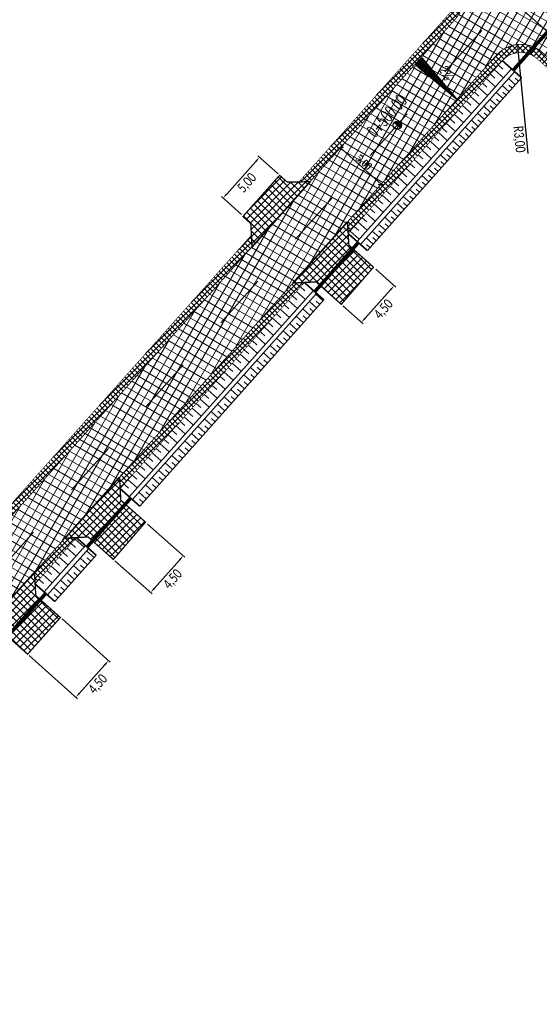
# Model space of a CAD drawing. Header units: metres. Extents: x 7443078 to 7443619, y 5636807 to 5637202.
# Tile 11 of 21: x 7443498 to 7443546, y 5636832 to 5636922. Entities that reach past the tile are written whole.
import ezdxf

# ---------------------------------------------------------------- set-up
doc = ezdxf.new("R2010")
doc.units = ezdxf.units.M
for name, pattern in [('CENTER2', [1.125, 0.75, -0.125, 0.125, -0.125]), ('DASHED2', [0.375, 0.25, -0.125]), ('Os drogi', [25.4, 12.7, -6.35, 0, -6.35])]:
    doc.linetypes.add(name, pattern=pattern)
doc.layers.get('Defpoints').update_dxf_attribs({"true_color": 0x999999})
for name, color, linetype in [('_kan_deszcz', 32, 'Continuous'), ('H_zjazdy', 21, 'Continuous'), ('K_kraweżnika_najazdowy', 7, 'Continuous'), ('K_krawędź pobocza', 7, 'Continuous'), ('K_opis osi', 7, 'Continuous'), ('K_pobocze', 32, 'Continuous'), ('K_Przepust', 162, 'Continuous'), ('K_rama zjazdu', 7, 'Continuous'), ('K_rów', 7, 'Continuous'), ('K_Skarpa', 7, 'Continuous'), ('K_spadki poprzeczne', 175, 'Continuous'), ('K_wymiar', 7, 'Continuous')]:
    doc.layers.add(name, color=color, linetype=linetype)
doc.layers.add('H_jezdnia', color=7, linetype='Continuous', true_color=0xd4d4d4)
doc.layers.add('K_usuń', color=1, linetype='Continuous', lineweight=70)
doc.styles.add('MAT', font='simplex.shx', dxfattribs={"width": 0.6})
doc.styles.add('romans1', font='timesbd.ttf', dxfattribs={"width": 0.85})
doc.styles.add('sytuacja 500 opisy', font='calibri.ttf', dxfattribs={"width": 0.75, "height": 0.9})
doc.dimstyles.new('magda 100', dxfattribs={"dimtxt": 0.25, "dimasz": 0.12, "dimexe": 0.1, "dimexo": 0, "dimgap": 0.1, "dimtad": 1, "dimzin": 0, "dimdsep": 46, "dimtxsty": 'romans1', "dimblk": 'OBLIQUE', "dimcen": 0.09, "dimadec": 0, "dimazin": 0, "dimtfac": 1, "dimtmove": 0, "dimatfit": 1, "dimfxl": 0.4, "dimfxlon": 1, "dimtolj": 1, "dimtzin": 0, "dimarcsym": 0})
doc.dimstyles.new('wymiarowanie sytuacja 500', dxfattribs={"dimtxt": 0.9, "dimasz": 0.5, "dimexe": 0.2, "dimexo": 0.2, "dimgap": 0.2, "dimtad": 4, "dimlfac": -1, "dimzin": 1, "dimtxsty": 'sytuacja 500 opisy', "dimcen": 0.5, "dimadec": 4, "dimazin": 1, "dimtfac": 1, "dimtmove": 1, "dimatfit": 3, "dimfxl": 0.2, "dimlwd": -1, "dimlwe": -1, "dimarcsym": 0})
pattern_1 = [(45.09999999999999, (0.4816021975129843, -0.4365310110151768), (-0.2473876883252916, 0.2465256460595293), []), (135.1, (0.4816021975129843, -0.4365310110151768), (-0.2465256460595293, -0.2473876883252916), [])]
pattern_2 = [(45.23201079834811, (0.4816021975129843, -0.4365310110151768), (-0.3381204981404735, 0.3353931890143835), []), (135.2320107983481, (0.4816021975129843, -0.4365310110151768), (-0.3353931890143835, -0.3381204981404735), [])]

# ---------------------------------------------------------------- blocks, each defined once
blk = doc.blocks.new('_Oblique')
at = {"color": 0, "linetype": 'ByBlock', "lineweight": -2}
blk.add_line((-0.5, -0.5), (0.5, 0.5), dxfattribs=at)
blk = doc.blocks.new('*D877')
at = {"layer": 'Defpoints', "color": 0, "lineweight": 9, "transparency": 16777216}
for p in [(7443527.201487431, 5636910.170843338), (7443531.101318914, 5636907.031349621), (7443530.931390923, 5636906.841005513)]:
    blk.add_point(p, dxfattribs=at)
at = {"layer": 'K_wymiar', "color": 0, "lineweight": -2, "transparency": 16777216}
for p, q in [((7443527.201487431, 5636910.170843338), (7443527.438012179, 5636910.435785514)), ((7443527.371415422, 5636910.361187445), (7443531.101318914, 5636907.031349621)), ((7443530.931390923, 5636906.841005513), (7443531.167915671, 5636907.10594769))]:
    blk.add_line(p, q, dxfattribs=at)
at = {"layer": 'K_wymiar', "color": 0, "lineweight": -2, "transparency": 16777216, "xscale": 0.4, "yscale": 0.4, "zscale": 0.4}
for p, rotation in [((7443527.371415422, 5636910.361187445), 138.2434027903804), ((7443531.101318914, 5636907.031349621), 318.2434027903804)]:
    blk.add_blockref('_Oblique', p, dxfattribs=dict(at, rotation=rotation))
at = {"layer": 'K_wymiar', "color": 0, "lineweight": 13, "transparency": 16777216, "insert": (7443529.54076824, 5636909.037242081), "char_height": 0.7, "attachment_point": 5, "rotation": 318.2434027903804, "style": 'romans1'}
blk.add_mtext('\\A1;5.00', dxfattribs=at)
blk = doc.blocks.new('kilometraz')
at = {"linetype": 'ByBlock', "lineweight": -2}
blk.add_hatch(color=0, dxfattribs=at).paths.add_polyline_path([(0, -0.5, 0.4142135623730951), (0.5, 0, 0.4142135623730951), (0, 0.5)])
at = {"color": 0, "linetype": 'ByBlock', "lineweight": -2}
blk.add_line((0, 0.5), (0, -0.5), dxfattribs=at)
blk.add_circle((0, 0), 0.5, dxfattribs=at)
blk = doc.blocks.new('*D933')
at = {"layer": 'Defpoints', "color": 0, "lineweight": 13, "transparency": 16777216}
for p in [(7443543.579899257, 5636919.816652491), (7443543.871273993, 5636916.830835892)]:
    blk.add_point(p, dxfattribs=at)
at = {"layer": 'K_wymiar', "color": 0, "transparency": 16777216}
blk.add_line((7443544.552139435, 5636909.853774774), (7443543.628461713, 5636919.31901639), dxfattribs=at)
at = {"layer": 'K_wymiar', "color": 0, "lineweight": 13, "transparency": 16777216}
blk.add_solid([(7443543.711401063, 5636919.327110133), (7443543.545522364, 5636919.310922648), (7443543.579899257, 5636919.816652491)], dxfattribs=at)
at = {"layer": 'K_wymiar', "color": 0, "lineweight": 13, "transparency": 16777216, "insert": (7443543.668082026, 5636911.140706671), "char_height": 0.9, "attachment_point": 5, "rotation": 275.57363398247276, "style": 'sytuacja 500 opisy'}
blk.add_mtext('R3,00', dxfattribs=at)
blk = doc.blocks.new('*D965')
at = {"layer": 'Defpoints', "color": 0, "lineweight": 13, "transparency": 16777216}
for p in [(7443501.765960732, 5636867.383599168), (7443498.76784038, 5636864.031633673), (7443506.174078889, 5636863.440817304)]:
    blk.add_point(p, dxfattribs=at)
at = {"layer": 'K_wymiar', "color": 0, "transparency": 16777216}
for p, q in [((7443501.915031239, 5636867.250265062), (7443506.323149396, 5636863.307483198)), ((7443498.916910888, 5636863.898299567), (7443503.325029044, 5636859.955517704)), ((7443503.509293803, 5636860.461528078), (7443505.840743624, 5636863.068141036))]:
    blk.add_line(p, q, dxfattribs=at)
at = {"layer": 'K_wymiar', "color": 0, "lineweight": 13, "transparency": 16777216}
for points in [[(7443505.778630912, 5636863.123696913), (7443505.902856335, 5636863.012585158), (7443506.174078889, 5636863.440817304)], [(7443503.447181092, 5636860.517083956), (7443503.571406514, 5636860.405972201), (7443503.175958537, 5636860.08885181)]]:
    blk.add_solid(points, dxfattribs=at)
at = {"layer": 'K_wymiar', "color": 0, "lineweight": 13, "transparency": 16777216, "insert": (7443505.237673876, 5636861.261575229), "char_height": 0.9, "attachment_point": 5, "rotation": 48.189388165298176, "style": 'sytuacja 500 opisy'}
blk.add_mtext('4,50', dxfattribs=at)
blk = doc.blocks.new('*D966')
at = {"layer": 'Defpoints', "color": 0, "lineweight": 13, "transparency": 16777216}
for p in [(7443509.597038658, 5636876.072519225), (7443506.611084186, 5636872.7028396), (7443513.008296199, 5636873.049721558)]:
    blk.add_point(p, dxfattribs=at)
at = {"layer": 'K_wymiar', "color": 0, "transparency": 16777216}
for p, q in [((7443509.74672584, 5636875.9398778), (7443513.157983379, 5636872.917080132)), ((7443506.760771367, 5636872.570198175), (7443510.172028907, 5636869.547400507)), ((7443510.353945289, 5636870.054259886), (7443512.676692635, 5636872.675503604))]:
    blk.add_line(p, q, dxfattribs=at)
at = {"layer": 'K_wymiar', "color": 0, "lineweight": 13, "transparency": 16777216}
for points in [[(7443512.614322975, 5636872.730770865), (7443512.739062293, 5636872.620236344), (7443513.008296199, 5636873.049721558)], [(7443510.29157563, 5636870.109527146), (7443510.416314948, 5636869.998992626), (7443510.022341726, 5636869.680041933)]]:
    blk.add_solid(points, dxfattribs=at)
at = {"layer": 'K_wymiar', "color": 0, "lineweight": 13, "transparency": 16777216, "insert": (7443512.080301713, 5636870.864236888), "char_height": 0.9, "attachment_point": 5, "rotation": 48.455072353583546, "style": 'sytuacja 500 opisy'}
blk.add_mtext('4,50', dxfattribs=at)
blk = doc.blocks.new('*D967')
at = {"layer": 'Defpoints', "color": 0, "lineweight": 13, "transparency": 16777216}
for p in [(7443521.817125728, 5636907.845233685), (7443516.642876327, 5636905.763469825), (7443518.485535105, 5636904.116895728)]:
    blk.add_point(p, dxfattribs=at)
at = {"layer": 'K_wymiar', "color": 0, "transparency": 16777216}
for p, q in [((7443519.641307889, 5636909.118973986), (7443516.97603539, 5636906.13630362)), ((7443521.66799221, 5636907.978497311), (7443519.825333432, 5636909.625071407)), ((7443518.336401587, 5636904.250159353), (7443516.49374281, 5636905.89673345))]:
    blk.add_line(p, q, dxfattribs=at)
at = {"layer": 'K_wymiar', "color": 0, "lineweight": 13, "transparency": 16777216}
for points in [[(7443519.579168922, 5636909.174500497), (7443519.703446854, 5636909.063447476), (7443519.97446695, 5636909.491807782)], [(7443516.913896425, 5636906.191830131), (7443517.038174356, 5636906.080777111), (7443516.642876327, 5636905.763469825)]]:
    blk.add_solid(points, dxfattribs=at)
at = {"layer": 'K_wymiar', "color": 0, "lineweight": 13, "transparency": 16777216, "insert": (7443518.87156463, 5636907.124645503), "char_height": 0.9, "attachment_point": 5, "rotation": 48.216472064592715, "style": 'sytuacja 500 opisy'}
blk.add_mtext('5,00', dxfattribs=at)
blk = doc.blocks.new('*D968')
at = {"layer": 'Defpoints', "color": 0, "lineweight": 13, "transparency": 16777216}
for p in [(7443530.45140659, 5636899.396089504), (7443532.296374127, 5636897.747280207), (7443527.45280098, 5636896.040740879)]:
    blk.add_point(p, dxfattribs=at)
at = {"layer": 'K_wymiar', "color": 0, "transparency": 16777216}
for p, q in [((7443530.600533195, 5636899.262818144), (7443532.445500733, 5636897.614008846)), ((7443529.630946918, 5636894.764748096), (7443531.963195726, 5636897.374463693)), ((7443527.601927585, 5636895.907469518), (7443529.446895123, 5636894.258660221))]:
    blk.add_line(p, q, dxfattribs=at)
at = {"layer": 'K_wymiar', "color": 0, "lineweight": 13, "transparency": 16777216}
for points in [[(7443531.901059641, 5636897.429993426), (7443532.025331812, 5636897.31893396), (7443532.296374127, 5636897.747280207)], [(7443529.568810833, 5636894.820277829), (7443529.693083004, 5636894.709218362), (7443529.297768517, 5636894.391931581)]]:
    blk.add_solid(points, dxfattribs=at)
at = {"layer": 'K_wymiar', "color": 0, "lineweight": 13, "transparency": 16777216, "insert": (7443531.359938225, 5636895.566583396), "char_height": 0.9, "attachment_point": 5, "rotation": 48.21350007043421, "style": 'sytuacja 500 opisy'}
blk.add_mtext('4,50', dxfattribs=at)

msp = doc.modelspace()

# ---------------------------------------------------------------- hatches: boundary and pattern name
at = {"layer": 'H_jezdnia', "linetype": 'Continuous', "lineweight": 9, "true_color": 0xababab}
h = msp.add_hatch(dxfattribs=at)
h.set_pattern_fill('ANSI37', color=253, scale=0.22, angle=15)
h.set_pattern_definition([(59.99999999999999, (0.4816021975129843, -0.4365310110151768), (-0.6049187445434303, 0.34925), []), (150, (0.4816021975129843, -0.4365310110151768), (-0.34925, -0.6049187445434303), [])])
edge = h.paths.add_edge_path()
edge.add_arc((7443543.871273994, 5636916.830835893), 2.999999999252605, 48.527845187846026, 138.2434027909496, ccw=False)
edge.add_line((7443545.858041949, 5636919.07866887), (7443547.028505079, 5636918.044144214))
edge.add_line((7443547.028505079, 5636918.044144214), (7443549.402630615, 5636920.616916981))
edge.add_line((7443549.402630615, 5636920.616916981), (7443548.211275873, 5636921.669906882))
edge.add_arc((7443550.198043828, 5636923.91773986), 3.000000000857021, 138.2434028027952, 228.5278451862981, ccw=False)
edge.add_line((7443547.960101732, 5636925.915642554), (7443565.375997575, 5636945.423983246))
edge.add_arc((7443567.613939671, 5636943.426080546), 3.000000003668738, 48.8596834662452, 138.2434027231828, ccw=False)
edge.add_line((7443569.587655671, 5636945.685382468), (7443573.05315006, 5636942.657942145))
edge.add_line((7443573.05315006, 5636942.657942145), (7443575.377696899, 5636945.275268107))
edge.add_line((7443575.377696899, 5636945.275268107), (7443571.967281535, 5636948.254005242))
edge.add_arc((7443573.94099754, 5636950.513307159), 3.000000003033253, 138.2434028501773, 228.8596833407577, ccw=False)
edge.add_line((7443571.70305544, 5636952.511209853), (7443579.25248983, 5636960.967676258))
edge.add_arc((7443390.892363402, 5637129.124486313), 252.4999999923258, 318.2434028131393, 318.6858412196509)
edge.add_line((7443580.545369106, 5636962.427193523), (7443576.269263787, 5636965.13773441))
edge.add_arc((7443390.892364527, 5637129.124485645), 247.4999987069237, 318.24340276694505, 318.50361934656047, ccw=False)
edge.add_line((7443575.52258637, 5636964.29751412), (7443544.185604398, 5636929.195528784))
edge.add_arc((7443541.947662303, 5636931.193431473), 2.999999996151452, 228.5863361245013, 318.24340285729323, ccw=False)
edge.add_line((7443539.963190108, 5636928.94357146), (7443537.1056406, 5636931.464051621))
edge.add_line((7443537.1056406, 5636931.464051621), (7443534.76796171, 5636928.859026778))
edge.add_line((7443534.76796171, 5636928.859026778), (7443537.605329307, 5636926.356347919))
edge.add_arc((7443535.620857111, 5636924.1064879), 2.99999999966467, -41.7565972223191, 48.5863361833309, ccw=False)
edge.add_line((7443537.858799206, 5636922.108585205), (7443511.17557303, 5636892.219484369))
edge.add_line((7443511.17557303, 5636892.219484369), (7443514.809083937, 5636888.781672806))
edge.add_line((7443514.809083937, 5636888.781672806), (7443541.6333319, 5636918.828738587))
h.paths.add_polyline_path([(7443473.544857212, 5636850.06760018), (7443477.421821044, 5636846.902491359), (7443514.809083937, 5636888.781672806), (7443511.17557303, 5636892.219484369)])
at = {"layer": 'H_zjazdy', "linetype": 'Continuous', "lineweight": 9, "true_color": 0xff6666}
h = msp.add_hatch(dxfattribs=at)
h.set_pattern_fill('ANSI37', color=11, scale=0.15, angle=0.2320107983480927)
h.set_pattern_definition(pattern_2)
h.paths.add_polyline_path([(7443524.601467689, 5636907.258442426), (7443522.508579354, 5636907.229270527), (7443521.817125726, 5636907.845233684), (7443518.4583386, 5636904.075754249), (7443519.176482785, 5636903.434030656), (7443519.294744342, 5636901.314139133)])
h = msp.add_hatch(dxfattribs=at)
h.set_pattern_fill('ANSI37', color=11, scale=0.15, angle=0.2320107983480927)
h.set_pattern_definition(pattern_2)
h.paths.add_polyline_path([(7443528.512728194, 5636901.128615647), (7443528.151893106, 5636901.451080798), (7443528.020345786, 5636903.580210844), (7443523.025688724, 5636897.985467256), (7443525.153316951, 5636898.095705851), (7443525.527264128, 5636897.761522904)])
h = msp.add_hatch(dxfattribs=at)
h.set_pattern_fill('ANSI37', color=11, scale=0.15, angle=0.2320107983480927)
h.set_pattern_definition(pattern_2)
h.paths.add_polyline_path([(7443528.512728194, 5636901.128615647), (7443525.527264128, 5636897.761522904), (7443527.451946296, 5636896.041504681), (7443530.401007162, 5636899.441094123)])
h = msp.add_hatch(dxfattribs=at)
h.set_pattern_fill('ANSI37', color=11, scale=0.15, angle=0.2320107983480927)
h.set_pattern_definition(pattern_2)
h.paths.add_polyline_path([(7443507.70077234, 5636877.752305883), (7443507.294979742, 5636878.11242921), (7443507.17201957, 5636880.22704806), (7443502.177249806, 5636874.632178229), (7443504.298112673, 5636874.755501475), (7443504.703900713, 5636874.395382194)])
h = msp.add_hatch(dxfattribs=at)
h.set_pattern_fill('ANSI37', color=11, scale=0.15, angle=0.2320107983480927)
h.set_pattern_definition(pattern_2)
h.paths.add_polyline_path([(7443507.70077234, 5636877.752305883), (7443504.703900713, 5636874.395382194), (7443506.611084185, 5636872.702839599), (7443509.552574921, 5636876.111919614)])
h = msp.add_hatch(dxfattribs=at)
h.set_pattern_fill('ANSI37', color=11, scale=0.15, angle=0.2320107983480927)
h.set_pattern_definition(pattern_2)
h.paths.add_polyline_path([(7443499.926975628, 5636869.028454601), (7443499.514618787, 5636869.397281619), (7443499.394599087, 5636871.515204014), (7443494.399842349, 5636865.920348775), (7443496.517764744, 5636866.040368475), (7443496.930468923, 5636865.671930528)])
h = msp.add_hatch(dxfattribs=at)
h.set_pattern_fill('ANSI37', color=11, scale=0.15, angle=0.2320107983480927)
h.set_pattern_definition(pattern_2)
h.paths.add_polyline_path([(7443501.764563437, 5636867.384848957), (7443499.926975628, 5636869.028454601), (7443496.930468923, 5636865.671930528), (7443498.767840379, 5636864.031633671)])
at = {"layer": 'K_spadki poprzeczne', "lineweight": 5}
h = msp.add_hatch(dxfattribs=at)
h.set_pattern_fill('ANSI37', color=256, scale=0.03749999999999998, angle=446.3358416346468)
h.set_pattern_definition([(131.3358416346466, (8998273.450565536, 1203738.949109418), (-0.08939821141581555, -0.07863738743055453), []), (221.3358416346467, (8998273.450565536, 1203738.949109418), (0.07863738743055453, -0.08939821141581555), [])])
h.paths.add_polyline_path([(7443538.095261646, 5636914.71635743), (7443534.261703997, 5636917.927030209), (7443534.823186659, 5636918.589851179)])
at = {"layer": 'K_usuń', "linetype": 'ByBlock', "lineweight": 13}
h = msp.add_hatch(dxfattribs=at)
h.set_pattern_fill('ANSI37', color=34, scale=0.11, angle=0.1)
h.set_pattern_definition(pattern_1)
edge = h.paths.add_edge_path()
edge.add_line((7443556.00088413, 5636933.79630934), (7443554.942255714, 5636933.736672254))
edge.add_line((7443554.942255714, 5636933.736672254), (7443547.960101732, 5636925.915642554))
edge.add_arc((7443550.198043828, 5636923.91773986), 2.999999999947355, 138.2434028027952, 228.5278451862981)
edge.add_line((7443548.211275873, 5636921.669906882), (7443549.402630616, 5636920.61691698))
edge.add_line((7443549.402630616, 5636920.61691698), (7443549.863598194, 5636921.22131303))
edge.add_line((7443549.863598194, 5636921.22131303), (7443548.707967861, 5636922.231865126))
edge.add_arc((7443550.198043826, 5636923.917739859), 2.249999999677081, 138.243402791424, 228.5278451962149, ccw=False)
edge.add_line((7443548.519587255, 5636925.416166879), (7443556.00088413, 5636933.79630934))
edge = h.paths.add_edge_path()
edge.add_line((7443541.6333319, 5636918.828738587), (7443539.165401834, 5636916.064297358))
edge.add_line((7443539.165401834, 5636916.064297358), (7443539.793682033, 5636915.641881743))
edge.add_line((7443539.793682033, 5636915.641881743), (7443542.192817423, 5636918.329262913))
edge.add_arc((7443543.871273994, 5636916.830835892), 2.24999999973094, 48.52784517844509, 138.2434027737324, ccw=False)
edge.add_line((7443545.361349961, 5636918.516710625), (7443546.574426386, 5636917.444521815))
edge.add_line((7443546.574426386, 5636917.444521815), (7443547.028505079, 5636918.044144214))
edge.add_line((7443547.028505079, 5636918.044144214), (7443545.858041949, 5636919.07866887))
edge.add_arc((7443543.871273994, 5636916.830835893), 2.999999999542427, 48.52784518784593, 138.2434027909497)
edge = h.paths.add_edge_path()
edge.add_line((7443537.605329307, 5636926.356347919), (7443534.76796171, 5636928.859026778))
edge.add_line((7443534.76796171, 5636928.859026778), (7443534.271843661, 5636928.296561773))
edge.add_line((7443534.271843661, 5636928.296561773), (7443537.109211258, 5636925.793882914))
edge.add_arc((7443535.620857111, 5636924.106487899), 2.250000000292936, -41.75659720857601, 48.58633620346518, ccw=False)
edge.add_line((7443537.299313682, 5636922.608060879), (7443534.348586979, 5636919.302817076))
edge.add_line((7443534.348586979, 5636919.302817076), (7443534.976867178, 5636918.88040146))
edge.add_line((7443534.976867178, 5636918.88040146), (7443537.858799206, 5636922.108585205))
edge.add_arc((7443535.620857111, 5636924.1064879), 2.999999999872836, 318.2434027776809, 408.5863361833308)
h.paths.add_polyline_path([(7443539.793682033, 5636915.641881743), (7443539.165401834, 5636916.064297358), (7443528.020345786, 5636903.580210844), (7443528.085422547, 5636902.526925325)])
h.paths.add_polyline_path([(7443519.294744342, 5636901.314139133), (7443519.235613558, 5636902.374085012), (7443510.630546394, 5636892.735156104), (7443511.17557303, 5636892.219484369)])
h.paths.add_polyline_path([(7443524.079836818, 5636898.040085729), (7443523.025688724, 5636897.985467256), (7443514.809083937, 5636888.781672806), (7443515.354110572, 5636888.266001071)])
h.paths.add_polyline_path([(7443515.354110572, 5636888.266001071), (7443514.809083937, 5636888.781672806), (7443507.17201957, 5636880.22704806), (7443507.233499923, 5636879.169734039)])
h.paths.add_polyline_path([(7443523.583411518, 5636907.244252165), (7443524.601467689, 5636907.258442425), (7443534.976867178, 5636918.88040146), (7443534.348586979, 5636919.302817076)])
h = msp.add_hatch(dxfattribs=at)
h.set_pattern_fill('ANSI37', color=34, scale=0.11, angle=0.1)
h.set_pattern_definition(pattern_1)
h.paths.add_polyline_path([(7443503.237685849, 5636874.69384012), (7443502.177249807, 5636874.632178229), (7443499.394599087, 5636871.515204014), (7443499.454608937, 5636870.456242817)], flags=17)
h.paths.add_polyline_path([(7443472.963312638, 5636850.542366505), (7443473.544857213, 5636850.06760018), (7443479.614650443, 5636856.866652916), (7443479.551116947, 5636857.921667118)])
h.paths.add_polyline_path([(7443494.636728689, 5636874.819750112), (7443495.699238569, 5636874.883735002), (7443511.17557303, 5636892.219484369), (7443510.630546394, 5636892.735156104)])
h.paths.add_polyline_path([(7443490.704406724, 5636869.288795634), (7443490.640873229, 5636870.343809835), (7443483.546972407, 5636862.397607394), (7443484.609482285, 5636862.461592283)])

# ---------------------------------------------------------------- linework, layer by layer
at = {"layer": '_kan_deszcz', "color": 7, "linetype": 'Os drogi', "lineweight": 9, "ltscale": 0.4, "flags": 128}
msp.add_lwpolyline([(7443612.1023176, 5637008.06121809), (7443592.59525582, 5636981.422275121, -0.02418699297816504), (7443577.387538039, 5636962.632595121), (7443464.637599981, 5636836.336237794, -0.4118223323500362), (7443446.361801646, 5636835.225649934), (7443333.471732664, 5636934.361613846, -0.3740638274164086), (7443331.363055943, 5636949.970935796), (7443370.561157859, 5637009.588886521, 0.03377031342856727), (7443393.784174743, 5637050.70886534), (7443416.899300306, 5637098.980219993, 0.06554346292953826), (7443420.141300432, 5637108.906286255), (7443420.177128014, 5637109.097954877, -0.1259941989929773), (7443425.408854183, 5637120.343039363), (7443435.002584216, 5637132.0592004)], format="xyb", dxfattribs=at)
msp.add_lwpolyline([(7443542.913581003, 5636924.016740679), (7443565.392187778, 5636904.148816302)], dxfattribs=at)
at = {"layer": 'K_kraweżnika_najazdowy', "color": 0, "linetype": 'DASHED2', "ltscale": 4, "const_width": 0.15}
for points in [[(7443519.296032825, 5636901.291042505), (7443524.601467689, 5636907.258442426)], [(7443523.025688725, 5636897.985467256), (7443528.020345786, 5636903.580210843)], [(7443502.177249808, 5636874.632178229), (7443507.17201957, 5636880.227048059)], [(7443494.399842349, 5636865.920348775), (7443499.394599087, 5636871.515204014)]]:
    msp.add_lwpolyline(points, dxfattribs=at)
at = {"layer": 'K_krawędź pobocza', "color": 76, "linetype": 'CENTER2', "ltscale": 3, "const_width": 0.08, "flags": 128}
for points in [[(7443534.76796171, 5636928.859026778), (7443537.605329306, 5636926.356347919, -0.4159677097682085), (7443537.858799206, 5636922.108585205), (7443524.289423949, 5636906.908907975)], [(7443547.028505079, 5636918.044144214), (7443545.85804195, 5636919.078668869, 0.4127602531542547), (7443541.6333319, 5636918.828738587), (7443528.020345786, 5636903.580210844)]]:
    msp.add_lwpolyline(points, format="xyb", dxfattribs=at)
for points in [[(7443519.294744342, 5636901.314139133), (7443495.699238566, 5636874.883735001)], [(7443523.025688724, 5636897.985467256), (7443507.17201957, 5636880.22704806)], [(7443502.177249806, 5636874.632178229), (7443499.394599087, 5636871.515204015)]]:
    msp.add_lwpolyline(points, dxfattribs=at)
at = {"layer": 'K_pobocze', "linetype": 'ByBlock', "ltscale": 4, "const_width": 0.05}
for points in [[(7443534.271843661, 5636928.296561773), (7443537.109211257, 5636925.793882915, -0.415967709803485), (7443537.299313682, 5636922.608060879), (7443523.583411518, 5636907.244252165)], [(7443546.574426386, 5636917.444521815), (7443545.361349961, 5636918.516710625, 0.4127602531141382), (7443542.192817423, 5636918.329262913), (7443528.085422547, 5636902.526925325)]]:
    msp.add_lwpolyline(points, format="xyb", dxfattribs=at)
for points in [[(7443519.235613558, 5636902.374085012), (7443494.636728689, 5636874.819750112)], [(7443524.079836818, 5636898.040085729), (7443507.233499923, 5636879.169734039)], [(7443503.237685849, 5636874.69384012), (7443499.454608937, 5636870.456242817)]]:
    msp.add_lwpolyline(points, dxfattribs=at)
at = {"layer": 'K_Przepust', "linetype": 'DASHED2', "lineweight": 5, "ltscale": 3, "const_width": 0.33, "flags": 128}
for points in [[(7443543.171798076, 5636917.455286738), (7443549.498567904, 5636924.542190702)], [(7443525.025616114, 5636897.195749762), (7443529.01348742, 5636901.693386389)], [(7443504.201887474, 5636873.833055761), (7443508.197709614, 5636878.308946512)], [(7443496.430993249, 5636865.112445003), (7443500.426798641, 5636869.588329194)]]:
    msp.add_lwpolyline(points, dxfattribs=at)
at = {"layer": 'K_Przepust', "const_width": 0.15, "flags": 128}
for points in [[(7443543.945872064, 5636916.764239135), (7443542.19281743, 5636918.329262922)], [(7443529.838477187, 5636900.961901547), (7443528.086119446, 5636902.515645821)], [(7443525.870190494, 5636896.441763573), (7443524.079836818, 5636898.040085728)], [(7443509.023853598, 5636877.571411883), (7443507.233499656, 5636879.169738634)], [(7443505.028039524, 5636873.095517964), (7443503.23768124, 5636874.693839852)], [(7443501.244962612, 5636868.857920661), (7443499.454608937, 5636870.456242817)]]:
    msp.add_lwpolyline(points, dxfattribs=at)
at = {"layer": 'K_rama zjazdu', "const_width": 0.12, "flags": 128}
for points in [[(7443524.601467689, 5636907.258442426), (7443522.508579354, 5636907.229270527), (7443521.817125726, 5636907.845233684), (7443518.4583386, 5636904.075754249), (7443519.176482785, 5636903.434030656), (7443519.296032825, 5636901.291042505)], [(7443523.025688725, 5636897.985467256), (7443525.153316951, 5636898.095705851), (7443527.451946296, 5636896.041504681), (7443530.401007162, 5636899.441094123), (7443528.151893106, 5636901.451080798), (7443528.020345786, 5636903.580210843)], [(7443507.17201957, 5636880.227048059), (7443507.294979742, 5636878.11242921), (7443509.552574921, 5636876.111919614), (7443506.611084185, 5636872.702839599), (7443504.298112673, 5636874.755501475), (7443502.177249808, 5636874.632178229)], [(7443499.394599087, 5636871.515204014), (7443499.514618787, 5636869.397281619), (7443501.764563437, 5636867.384848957), (7443498.767840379, 5636864.031633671), (7443496.517764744, 5636866.040368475), (7443494.39984235, 5636865.920348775)]]:
    msp.add_lwpolyline(points, dxfattribs=at)
at = {"layer": 'K_rów', "lineweight": 9}
for points in [[(7443543.013396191, 5636917.596698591), (7443528.906001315, 5636901.794361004)], [(7443543.31178847, 5636917.330311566), (7443529.204393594, 5636901.527973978)], [(7443543.945872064, 5636916.764239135), (7443529.838477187, 5636900.961901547)], [(7443524.900415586, 5636897.307521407), (7443508.054078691, 5636878.437169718)], [(7443525.198807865, 5636897.041134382), (7443508.35247097, 5636878.170782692)], [(7443525.870190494, 5636896.441763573), (7443509.023853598, 5636877.571411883)], [(7443504.058264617, 5636873.961275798), (7443500.275187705, 5636869.723678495)], [(7443504.356656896, 5636873.694888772), (7443500.573579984, 5636869.457291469)], [(7443505.028039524, 5636873.095517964), (7443501.244962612, 5636868.857920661)]]:
    msp.add_lwpolyline(points, dxfattribs=at)
at = {"layer": 'K_Skarpa', "lineweight": 9}
for p, q in [((7443541.826535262, 5636917.918973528), (7443542.236824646, 5636917.552691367)), ((7443542.192817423, 5636918.329262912), (7443543.013396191, 5636917.596698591)), ((7443541.093970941, 5636917.09839476), (7443541.504260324, 5636916.7321126)), ((7443541.460253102, 5636917.508684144), (7443542.28083187, 5636916.776119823)), ((7443543.945872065, 5636916.764239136), (7443543.311788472, 5636917.330311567)), ((7443540.361406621, 5636916.277815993), (7443540.771696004, 5636915.911533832)), ((7443540.727688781, 5636916.688105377), (7443541.54826755, 5636915.955541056)), ((7443542.813727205, 5636915.49607195), (7443542.179643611, 5636916.062144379)), ((7443543.379799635, 5636916.130155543), (7443542.745716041, 5636916.696227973)), ((7443543.09676342, 5636915.813113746), (7443542.779721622, 5636916.096149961)), ((7443543.662835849, 5636916.447197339), (7443543.345794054, 5636916.730233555)), ((7443539.262560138, 5636915.046947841), (7443540.083138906, 5636914.314383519)), ((7443539.628842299, 5636915.457237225), (7443540.039131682, 5636915.090955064)), ((7443539.995124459, 5636915.867526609), (7443540.815703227, 5636915.134962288)), ((7443542.247654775, 5636914.861988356), (7443541.613571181, 5636915.428060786)), ((7443542.53069099, 5636915.179030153), (7443542.213649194, 5636915.462066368)), ((7443538.529995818, 5636914.226369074), (7443539.350574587, 5636913.493804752)), ((7443538.896277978, 5636914.636658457), (7443539.306567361, 5636914.270376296)), ((7443541.115509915, 5636913.593821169), (7443540.481426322, 5636914.159893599)), ((7443541.681582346, 5636914.227904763), (7443541.047498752, 5636914.793977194)), ((7443541.39854613, 5636913.910862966), (7443541.081504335, 5636914.193899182)), ((7443541.96461856, 5636914.54494656), (7443541.647576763, 5636914.827982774)), ((7443537.797431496, 5636913.405790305), (7443538.618010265, 5636912.673225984)), ((7443538.163713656, 5636913.816079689), (7443538.57400304, 5636913.449797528)), ((7443540.549437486, 5636912.959737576), (7443539.915353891, 5636913.525810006)), ((7443540.8324737, 5636913.276779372), (7443540.515431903, 5636913.559815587)), ((7443537.064867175, 5636912.585211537), (7443537.885445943, 5636911.852647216)), ((7443537.431149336, 5636912.99550092), (7443537.841438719, 5636912.62921876)), ((7443539.983365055, 5636912.325653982), (7443539.349281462, 5636912.891726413)), ((7443540.26640127, 5636912.642695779), (7443539.949359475, 5636912.925731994)), ((7443536.332302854, 5636911.76463277), (7443537.152881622, 5636911.032068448)), ((7443536.698585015, 5636912.174922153), (7443537.108874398, 5636911.808639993)), ((7443538.851220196, 5636911.057486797), (7443538.217136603, 5636911.623559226)), ((7443539.417292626, 5636911.69157039), (7443538.783209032, 5636912.25764282)), ((7443539.134256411, 5636911.374528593), (7443538.817214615, 5636911.657564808)), ((7443539.70032884, 5636912.008612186), (7443539.383287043, 5636912.2916484)), ((7443535.599738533, 5636910.944054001), (7443536.420317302, 5636910.21148968)), ((7443535.966020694, 5636911.354343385), (7443536.376310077, 5636910.988061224)), ((7443538.285147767, 5636910.423403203), (7443537.651064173, 5636910.989475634)), ((7443538.568183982, 5636910.740445), (7443538.251142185, 5636911.023481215)), ((7443534.500892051, 5636909.71318585), (7443534.911181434, 5636909.346903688)), ((7443534.867174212, 5636910.123475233), (7443535.687752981, 5636909.390910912)), ((7443535.233456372, 5636910.533764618), (7443535.643745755, 5636910.167482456)), ((7443537.153002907, 5636909.155236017), (7443536.518919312, 5636909.721308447)), ((7443537.719075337, 5636909.78931961), (7443537.084991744, 5636910.355392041)), ((7443537.436039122, 5636909.472277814), (7443537.118997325, 5636909.755314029)), ((7443538.002111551, 5636910.106361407), (7443537.685069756, 5636910.389397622)), ((7443533.76832773, 5636908.892607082), (7443534.178617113, 5636908.52632492)), ((7443534.134609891, 5636909.302896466), (7443534.955188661, 5636908.570332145)), ((7443536.586930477, 5636908.521152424), (7443535.952846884, 5636909.087224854)), ((7443536.869966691, 5636908.838194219), (7443536.552924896, 5636909.121230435)), ((7443533.035763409, 5636908.072028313), (7443533.446052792, 5636907.705746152)), ((7443533.402045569, 5636908.482317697), (7443534.222624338, 5636907.749753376)), ((7443536.020858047, 5636907.887068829), (7443535.386774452, 5636908.453141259)), ((7443535.737821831, 5636907.570027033), (7443535.420780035, 5636907.853063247)), ((7443536.303894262, 5636908.204110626), (7443535.986852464, 5636908.487146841)), ((7443532.303199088, 5636907.251449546), (7443532.713488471, 5636906.885167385)), ((7443532.669481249, 5636907.661738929), (7443533.490060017, 5636906.929174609)), ((7443534.888713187, 5636906.618901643), (7443534.254629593, 5636907.184974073)), ((7443535.454785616, 5636907.252985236), (7443534.820702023, 5636907.819057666)), ((7443535.171749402, 5636906.93594344), (7443534.854707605, 5636907.218979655)), ((7443531.570634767, 5636906.430870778), (7443531.98092415, 5636906.064588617)), ((7443531.936916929, 5636906.841160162), (7443532.757495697, 5636906.10859584)), ((7443534.322640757, 5636905.98481805), (7443533.688557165, 5636906.55089048)), ((7443534.605676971, 5636906.301859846), (7443534.288635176, 5636906.584896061)), ((7443530.471788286, 5636905.200002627), (7443531.292367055, 5636904.467438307)), ((7443530.838070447, 5636905.610292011), (7443531.248359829, 5636905.24400985)), ((7443531.204352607, 5636906.020581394), (7443532.024931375, 5636905.288017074)), ((7443533.190495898, 5636904.716650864), (7443532.556412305, 5636905.282723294)), ((7443533.756568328, 5636905.350734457), (7443533.122484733, 5636905.916806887)), ((7443533.473532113, 5636905.033692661), (7443533.156490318, 5636905.316728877)), ((7443534.039604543, 5636905.667776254), (7443533.722562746, 5636905.950812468)), ((7443529.739223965, 5636904.37942386), (7443530.559802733, 5636903.646859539)), ((7443530.105506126, 5636904.789713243), (7443530.515795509, 5636904.423431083)), ((7443532.624423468, 5636904.082567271), (7443531.990339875, 5636904.648639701)), ((7443532.907459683, 5636904.399609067), (7443532.590417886, 5636904.682645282)), ((7443529.006659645, 5636903.558845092), (7443529.827238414, 5636902.826280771)), ((7443529.372941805, 5636903.969134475), (7443529.783231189, 5636903.602852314)), ((7443531.492278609, 5636902.814400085), (7443530.858195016, 5636903.380472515)), ((7443532.058351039, 5636903.448483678), (7443531.424267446, 5636904.014556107)), ((7443531.775314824, 5636903.131441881), (7443531.458273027, 5636903.414478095)), ((7443532.341387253, 5636903.765525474), (7443532.024345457, 5636904.048561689)), ((7443528.274095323, 5636902.738266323), (7443529.094674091, 5636902.005702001)), ((7443528.640377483, 5636903.148555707), (7443529.050666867, 5636902.782273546)), ((7443530.926206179, 5636902.180316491), (7443530.292122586, 5636902.746388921)), ((7443531.209242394, 5636902.497358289), (7443530.892200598, 5636902.780394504)), ((7443530.360133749, 5636901.546232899), (7443529.726050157, 5636902.112305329)), ((7443530.643169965, 5636901.863274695), (7443530.326128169, 5636902.146310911)), ((7443530.077097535, 5636901.229191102), (7443529.760055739, 5636901.512227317)), ((7443523.349914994, 5636897.222466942), (7443524.170493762, 5636896.48990262)), ((7443523.716197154, 5636897.632756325), (7443524.126486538, 5636897.266474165)), ((7443522.617350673, 5636896.401888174), (7443523.437929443, 5636895.669323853)), ((7443522.983632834, 5636896.812177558), (7443523.393922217, 5636896.445895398)), ((7443525.206865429, 5636895.698742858), (7443524.535482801, 5636896.298113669)), ((7443525.806236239, 5636896.370125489), (7443525.134853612, 5636896.9694963)), ((7443525.506550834, 5636896.034434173), (7443525.170859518, 5636896.33411958)), ((7443521.884786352, 5636895.581309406), (7443522.70536512, 5636894.848745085)), ((7443522.251068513, 5636895.991598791), (7443522.661357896, 5636895.62531663)), ((7443524.607494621, 5636895.027360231), (7443523.936111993, 5636895.62673104)), ((7443524.907180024, 5636895.363051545), (7443524.57148871, 5636895.662736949)), ((7443520.78593987, 5636894.350441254), (7443521.196229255, 5636893.984159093)), ((7443521.152222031, 5636894.760730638), (7443521.972800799, 5636894.028166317)), ((7443521.518504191, 5636895.171020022), (7443521.928793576, 5636894.804737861)), ((7443524.008123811, 5636894.355977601), (7443523.336741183, 5636894.955348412)), ((7443524.307809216, 5636894.691668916), (7443523.972117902, 5636894.99135432)), ((7443520.05337555, 5636893.529862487), (7443520.463664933, 5636893.163580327)), ((7443520.419657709, 5636893.940151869), (7443521.240236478, 5636893.207587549)), ((7443522.809382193, 5636893.013212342), (7443522.137999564, 5636893.612583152)), ((7443523.408753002, 5636893.684594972), (7443522.737370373, 5636894.283965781)), ((7443523.109067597, 5636893.348903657), (7443522.773376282, 5636893.648589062)), ((7443523.708438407, 5636894.020286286), (7443523.372747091, 5636894.31997169)), ((7443519.320811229, 5636892.709283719), (7443519.731100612, 5636892.343001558)), ((7443519.687093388, 5636893.119573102), (7443520.507672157, 5636892.387008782)), ((7443522.210011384, 5636892.341829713), (7443521.538628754, 5636892.941200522)), ((7443522.509696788, 5636892.677521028), (7443522.174005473, 5636892.977206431)), ((7443518.588246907, 5636891.888704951), (7443518.998536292, 5636891.522422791)), ((7443518.954529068, 5636892.298994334), (7443519.775107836, 5636891.566430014)), ((7443521.610640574, 5636891.670447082), (7443520.939257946, 5636892.269817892)), ((7443521.31095517, 5636891.334755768), (7443520.975263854, 5636891.634441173)), ((7443521.910325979, 5636892.006138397), (7443521.574634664, 5636892.305823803)), ((7443517.855682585, 5636891.068126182), (7443518.265971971, 5636890.701844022)), ((7443518.221964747, 5636891.478415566), (7443519.042543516, 5636890.745851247)), ((7443520.411898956, 5636890.327681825), (7443519.740516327, 5636890.927052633)), ((7443521.011269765, 5636890.999064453), (7443520.339887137, 5636891.598435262)), ((7443520.71158436, 5636890.663373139), (7443520.375893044, 5636890.963058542)), ((7443516.756836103, 5636889.83725803), (7443517.577414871, 5636889.104693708)), ((7443517.123118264, 5636890.247547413), (7443517.533407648, 5636889.881265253)), ((7443517.489400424, 5636890.657836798), (7443518.309979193, 5636889.925272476)), ((7443519.812528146, 5636889.656299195), (7443519.141145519, 5636890.255670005)), ((7443520.112213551, 5636889.991990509), (7443519.776522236, 5636890.291675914)), ((7443516.024271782, 5636889.016679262), (7443516.84485055, 5636888.284114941)), ((7443516.390553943, 5636889.426968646), (7443516.800843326, 5636889.060686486)), ((7443519.213157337, 5636888.984916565), (7443518.541774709, 5636889.584287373)), ((7443518.913471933, 5636888.64922525), (7443518.577780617, 5636888.948910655)), ((7443519.512842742, 5636889.320607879), (7443519.177151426, 5636889.620293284)), ((7443515.291707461, 5636888.196100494), (7443516.11228623, 5636887.463536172)), ((7443515.657989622, 5636888.606389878), (7443516.068279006, 5636888.240107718)), ((7443518.01441572, 5636887.642151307), (7443517.343033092, 5636888.241522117)), ((7443518.613786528, 5636888.313533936), (7443517.9424039, 5636888.912904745)), ((7443518.314101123, 5636887.977842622), (7443517.978409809, 5636888.277528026)), ((7443514.559143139, 5636887.375521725), (7443515.379721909, 5636886.642957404)), ((7443514.9254253, 5636887.785811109), (7443515.335714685, 5636887.419528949)), ((7443517.415044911, 5636886.970768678), (7443516.743662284, 5636887.570139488)), ((7443517.714730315, 5636887.306459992), (7443517.379039, 5636887.606145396)), ((7443513.826578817, 5636886.554942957), (7443514.647157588, 5636885.822378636)), ((7443514.192860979, 5636886.965232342), (7443514.603150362, 5636886.59895018)), ((7443516.216303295, 5636885.628003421), (7443515.544920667, 5636886.227374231)), ((7443516.815674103, 5636886.29938605), (7443516.144291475, 5636886.89875686)), ((7443516.515988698, 5636885.963694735), (7443516.180297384, 5636886.263380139)), ((7443517.115359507, 5636886.635077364), (7443516.779668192, 5636886.934762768)), ((7443512.727732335, 5636885.324074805), (7443513.13802172, 5636884.957792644)), ((7443513.094014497, 5636885.734364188), (7443513.914593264, 5636885.001799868)), ((7443513.460296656, 5636886.144653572), (7443513.870586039, 5636885.77837141)), ((7443515.616932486, 5636884.956620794), (7443514.945549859, 5636885.555991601)), ((7443515.91661789, 5636885.292312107), (7443515.580926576, 5636885.591997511)), ((7443511.995168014, 5636884.503496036), (7443512.405457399, 5636884.137213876)), ((7443512.361450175, 5636884.91378542), (7443513.182028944, 5636884.1812211)), ((7443515.017561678, 5636884.285238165), (7443514.346179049, 5636884.884608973)), ((7443515.317247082, 5636884.62092948), (7443514.981555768, 5636884.920614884)), ((7443511.262603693, 5636883.682917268), (7443511.672893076, 5636883.316635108)), ((7443511.628885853, 5636884.093206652), (7443512.449464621, 5636883.36064233)), ((7443513.818820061, 5636882.942472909), (7443513.147437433, 5636883.541843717)), ((7443514.41819087, 5636883.613855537), (7443513.746808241, 5636884.213226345)), ((7443514.118505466, 5636883.278164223), (7443513.782814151, 5636883.577849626)), ((7443514.717876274, 5636883.949546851), (7443514.38218496, 5636884.249232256)), ((7443510.530039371, 5636882.8623385), (7443510.940328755, 5636882.49605634)), ((7443510.896321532, 5636883.272627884), (7443511.716900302, 5636882.540063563)), ((7443513.219449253, 5636882.271090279), (7443512.548066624, 5636882.870461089)), ((7443513.519134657, 5636882.606781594), (7443513.183443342, 5636882.906466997)), ((7443509.797475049, 5636882.041759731), (7443510.207764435, 5636881.675477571)), ((7443510.163757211, 5636882.452049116), (7443510.984335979, 5636881.719484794)), ((7443512.620078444, 5636881.599707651), (7443511.948695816, 5636882.19907846)), ((7443512.919763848, 5636881.935398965), (7443512.584072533, 5636882.235084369)), ((7443508.698628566, 5636880.810891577), (7443509.519207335, 5636880.078327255)), ((7443509.064910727, 5636881.221180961), (7443509.475200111, 5636880.8548988)), ((7443509.431192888, 5636881.631470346), (7443510.251771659, 5636880.898906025)), ((7443511.421336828, 5636880.256942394), (7443510.749954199, 5636880.856313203)), ((7443512.020707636, 5636880.928325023), (7443511.349325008, 5636881.527695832)), ((7443511.721022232, 5636880.592633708), (7443511.385330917, 5636880.892319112)), ((7443512.32039304, 5636881.264016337), (7443511.984701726, 5636881.56370174)), ((7443507.966064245, 5636879.990312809), (7443508.786643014, 5636879.257748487)), ((7443508.332346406, 5636880.400602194), (7443508.742635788, 5636880.034320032)), ((7443510.821966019, 5636879.585559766), (7443510.150583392, 5636880.184930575)), ((7443511.121651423, 5636879.92125108), (7443510.78596011, 5636880.220936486)), ((7443507.233499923, 5636879.16973404), (7443508.054078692, 5636878.437169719)), ((7443507.599782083, 5636879.580023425), (7443508.010071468, 5636879.213741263)), ((7443510.222595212, 5636878.914177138), (7443509.551212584, 5636879.513547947)), ((7443510.522280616, 5636879.249868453), (7443510.186589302, 5636879.549553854)), ((7443509.023853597, 5636877.571411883), (7443508.352470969, 5636878.170782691)), ((7443509.623224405, 5636878.242794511), (7443508.951841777, 5636878.84216532)), ((7443509.323539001, 5636877.907103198), (7443508.987847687, 5636878.206788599)), ((7443509.922909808, 5636878.578485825), (7443509.587218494, 5636878.878171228)), ((7443503.117430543, 5636874.559136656), (7443503.938009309, 5636873.826572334)), ((7443502.384866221, 5636873.738557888), (7443503.205444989, 5636873.005993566)), ((7443502.751148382, 5636874.148847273), (7443503.161437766, 5636873.782565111)), ((7443501.6523019, 5636872.91797912), (7443502.472880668, 5636872.185414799)), ((7443502.01858406, 5636873.328268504), (7443502.428873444, 5636872.961986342)), ((7443504.241816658, 5636872.214833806), (7443503.570434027, 5636872.814204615)), ((7443504.841187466, 5636872.886216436), (7443504.169804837, 5636873.485587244)), ((7443504.541502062, 5636872.550525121), (7443504.205810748, 5636872.850210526)), ((7443500.919737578, 5636872.097400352), (7443501.740316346, 5636871.364836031)), ((7443501.28601974, 5636872.507689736), (7443501.696309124, 5636872.141407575)), ((7443503.642445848, 5636871.543451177), (7443502.971063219, 5636872.142821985)), ((7443503.942131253, 5636871.879142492), (7443503.606439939, 5636872.178827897)), ((7443500.187173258, 5636871.276821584), (7443501.007752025, 5636870.544257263)), ((7443500.553455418, 5636871.687110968), (7443500.963744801, 5636871.320828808)), ((7443503.04307504, 5636870.872068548), (7443502.37169241, 5636871.471439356)), ((7443503.342760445, 5636871.207759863), (7443503.007069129, 5636871.507445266)), ((7443499.454608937, 5636870.456242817), (7443500.275187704, 5636869.723678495)), ((7443499.820891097, 5636870.8665322), (7443500.231180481, 5636870.500250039)), ((7443501.844333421, 5636869.529303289), (7443501.172950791, 5636870.128674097)), ((7443502.443704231, 5636870.200685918), (7443501.772321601, 5636870.800056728)), ((7443502.144018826, 5636869.864994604), (7443501.808327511, 5636870.164680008)), ((7443502.743389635, 5636870.536377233), (7443502.407698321, 5636870.836062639)), ((7443501.244962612, 5636868.85792066), (7443500.573579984, 5636869.457291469)), ((7443501.544648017, 5636869.193611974), (7443501.208956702, 5636869.493297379))]:
    msp.add_line(p, q, dxfattribs=at)
at = {"layer": 'K_spadki poprzeczne', "flags": 128}
msp.add_lwpolyline([(7443538.095261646, 5636914.71635743), (7443534.261703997, 5636917.927030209), (7443534.823186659, 5636918.589851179), (7443538.095261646, 5636914.71635743)], dxfattribs=at)

# ---------------------------------------------------------------- block references
at = {"layer": 'K_opis osi', "color": 7, "linetype": 'Continuous', "lineweight": 25, "xscale": 0.7499999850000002, "yscale": 0.7499999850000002, "zscale": 0.7499999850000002, "rotation": 48.24340278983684}
msp.add_blockref('kilometraz', (7443532.572209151, 5636912.432897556), dxfattribs=at)

# ---------------------------------------------------------------- texts
at = {"layer": 'K_opis osi', "color": 7, "linetype": 'Continuous', "lineweight": -3, "insert": (7443532.033810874, 5636912.924077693), "char_height": 1.125, "attachment_point": 8, "rotation": 48.243402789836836, "style": 'MAT'}
msp.add_mtext('0+500.00', dxfattribs=at)
at = {"layer": 'K_spadki poprzeczne', "insert": (7443537.023333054, 5636917.206276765), "char_height": 0.8999999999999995, "attachment_point": 5, "rotation": 299.5984573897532, "style": 'sytuacja 500 opisy'}
msp.add_mtext('2%', dxfattribs=at)

# ---------------------------------------------------------------- dimensions: what is measured, and where the dimension line sits
at = {"layer": 'K_wymiar', "lineweight": 13}
dim = msp.add_radius_dim(center=(7443543.871273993, 5636916.830835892), mpoint=(7443543.579899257, 5636919.816652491), dimstyle='wymiarowanie sytuacja 500', dxfattribs=at)
dim.commit()
dim.dimension.update_dxf_attribs({"geometry": '*D933', "text_midpoint": (7443544.419397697, 5636911.214024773), "dimtype": 164})
dim = msp.add_aligned_dim(p1=(7443527.201487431, 5636910.170843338), p2=(7443530.931390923, 5636906.841005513), distance=0.25515956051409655, dimstyle='magda 100', override={"dimtxt": 0.7, "dimasz": 0.4}, dxfattribs=at)
dim.commit()
dim.dimension.update_dxf_attribs({"geometry": '*D877', "text_midpoint": (7443529.54076824, 5636909.037242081)})
for p1, p2, distance, picture, middle in [((7443521.817125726, 5636907.845233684), (7443518.485535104, 5636904.116895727), -2.471153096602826, '*D967', (7443518.87156463, 5636907.124645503)), ((7443527.452800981, 5636896.04074088), (7443530.451406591, 5636899.396089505), -2.4743640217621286, '*D968', (7443531.359938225, 5636895.566583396)), ((7443506.611084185, 5636872.702839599), (7443509.597038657, 5636876.072519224), -4.557848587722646, '*D966', (7443512.080301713, 5636870.864236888)), ((7443498.767840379, 5636864.031633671), (7443501.765960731, 5636867.383599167), -5.914138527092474, '*D965', (7443505.237673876, 5636861.261575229))]:
    dim = msp.add_aligned_dim(p1=p1, p2=p2, distance=distance, dimstyle='wymiarowanie sytuacja 500', dxfattribs=at)
    dim.commit()
    dim.dimension.update_dxf_attribs({"geometry": picture, "text_midpoint": middle})

doc.saveas('drawing.dxf')
